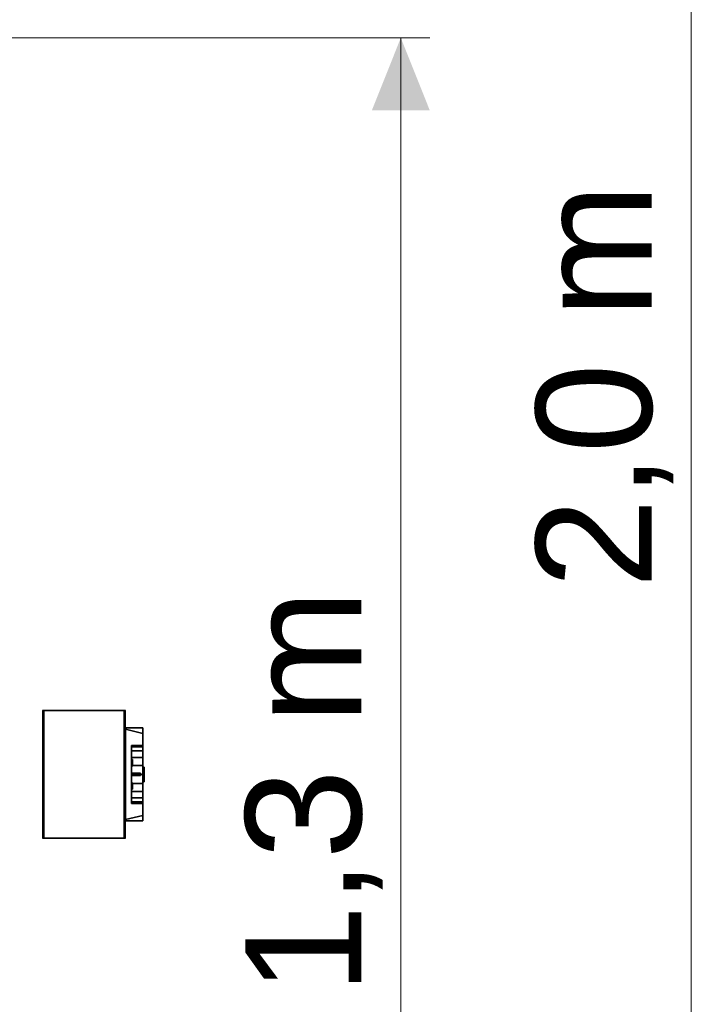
# Model space of a CAD drawing. Header units: millimetres. Extents: x -2000 to 82100, y -500 to 58900.
# Tile 17 of 21: x 38239 to 40557, y 41349 to 44745. Entities that reach past the tile are written whole.
import ezdxf
from ezdxf.enums import TextEntityAlignment as Align

# ---------------------------------------------------------------- set-up
doc = ezdxf.new("R2010")
doc.units = ezdxf.units.MM
for name, color, linetype in [('Bemaßung', 7, 'Continuous'), ('ITB_ELT_EDV Wand', 96, 'Continuous'), ('ITB_ELT_Kabelkanal', 200, 'Continuous'), ('ITB_ELT_Steckdosen 230V Wand', 134, 'Continuous')]:
    doc.layers.add(name, color=color, linetype=linetype)
doc.styles.add('ARIAL', font='txt', dxfattribs={"height": 0.2})

# ---------------------------------------------------------------- blocks, each defined once
blk = doc.blocks.new('Bemaßung-ID-30-103-132-594')
at = {"layer": 'Bemaßung', "lineweight": 5}
blk.add_hatch(color=7, dxfattribs=at).paths.add_polyline_path([(2394, 4950), (2294, 5200), (2194, 4950)])
at = {"layer": 'Bemaßung', "color": 7, "lineweight": 5}
for p, q in [((2294, 5200), (0, 5200)), ((2294, 0), (2294, 5200)), ((2294, 5200), (2394, 5200))]:
    blk.add_line(p, q, dxfattribs=at)
at = {"layer": 'Bemaßung', "color": 7, "lineweight": 5, "style": 'ARIAL', "width": 1.000819}
blk.add_text('1,3 m', height=400, rotation=90, dxfattribs=at).set_placement((2157.3, 1901.2), (2157.3, 3298.8), align=Align.FIT)
blk = doc.blocks.new('Bemaßung-ID-30-103-132-1402')
at = {"layer": 'Bemaßung', "color": 7, "lineweight": 5}
blk.add_line((3296.8, 0), (3296.8, 8000), dxfattribs=at)
at = {"layer": 'Bemaßung', "color": 7, "lineweight": 5, "style": 'ARIAL', "width": 1.000819}
blk.add_text('2,0 m', height=400, rotation=90, dxfattribs=at).set_placement((3160.1, 3301.2), (3160.1, 4698.8), align=Align.FIT)

msp = doc.modelspace()

# ---------------------------------------------------------------- linework, layer by layer
at = {"layer": 'ITB_ELT_EDV Wand', "color": 94, "lineweight": 30}
for points in [[(38604.4, 42297.8), (38604.4, 41986.7), (38604.4, 42297.8)], [(38604.4, 41986.7), (38664.4, 42000.9), (38664.4, 42283.7), (38604.4, 42297.8), (38604.4, 41986.7)], [(38604.4, 42297.8), (38664.4, 42283.7), (38604.4, 42297.8)], [(38604.4, 42297.8), (38664.4, 42283.7), (38664.4, 42000.9), (38604.4, 41986.7), (38604.4, 42297.8)], [(38604.4, 42297.8), (38604.4, 41986.7), (38604.4, 42297.8)], [(38604.4, 41986.7), (38664.4, 42000.9), (38664.4, 42283.7), (38604.4, 42297.8), (38604.4, 41986.7)], [(38604.4, 42297.8), (38664.4, 42283.7), (38604.4, 42297.8)], [(38604.4, 42297.8), (38664.4, 42283.7), (38664.4, 42000.9), (38604.4, 41986.7), (38604.4, 42297.8)], [(38664.4, 42000.9), (38664.4, 42283.7), (38664.4, 42000.9)], [(38664.4, 42000.9), (38664.4, 42283.7), (38664.4, 42000.9)], [(38664.4, 42167.7), (38664.4, 42116.8), (38664.4, 42167.7)], [(38664.4, 42116.8), (38668.4, 42116.8), (38668.4, 42167.7), (38664.4, 42167.7), (38664.4, 42116.8)], [(38664.4, 42167.7), (38668.4, 42167.7), (38664.4, 42167.7)], [(38664.4, 42167.7), (38668.4, 42167.7), (38668.4, 42116.8), (38664.4, 42116.8), (38664.4, 42167.7)], [(38664.4, 42167.7), (38664.4, 42116.8), (38664.4, 42167.7)], [(38664.4, 42116.8), (38668.4, 42116.8), (38668.4, 42167.7), (38664.4, 42167.7), (38664.4, 42116.8)], [(38664.4, 42167.7), (38668.4, 42167.7), (38664.4, 42167.7)], [(38664.4, 42167.7), (38668.4, 42167.7), (38668.4, 42116.8), (38664.4, 42116.8), (38664.4, 42167.7)], [(38664.8, 42167.7), (38664.8, 42116.8), (38664.8, 42167.7)], [(38664.8, 42116.8), (38668.8, 42116.8), (38668.8, 42167.7), (38664.8, 42167.7), (38664.8, 42116.8)], [(38664.8, 42167.7), (38668.8, 42167.7), (38664.8, 42167.7)], [(38664.8, 42167.7), (38668.8, 42167.7), (38668.8, 42116.8), (38664.8, 42116.8), (38664.8, 42167.7)], [(38664.8, 42167.7), (38664.8, 42116.8), (38664.8, 42167.7)], [(38664.8, 42116.8), (38668.8, 42116.8), (38668.8, 42167.7), (38664.8, 42167.7), (38664.8, 42116.8)], [(38664.8, 42167.7), (38668.8, 42167.7), (38664.8, 42167.7)], [(38664.8, 42167.7), (38668.8, 42167.7), (38668.8, 42116.8), (38664.8, 42116.8), (38664.8, 42167.7)], [(38668.4, 42116.8), (38668.4, 42167.7), (38668.4, 42116.8)], [(38668.4, 42116.8), (38668.4, 42167.7), (38668.4, 42116.8)], [(38668.8, 42116.8), (38668.8, 42167.7), (38668.8, 42116.8)], [(38668.8, 42116.8), (38668.8, 42167.7), (38668.8, 42116.8)], [(38664.4, 42116.8), (38668.4, 42116.8), (38664.4, 42116.8)], [(38664.4, 42116.8), (38668.4, 42116.8), (38664.4, 42116.8)], [(38664.8, 42116.8), (38668.8, 42116.8), (38664.8, 42116.8)], [(38664.8, 42116.8), (38668.8, 42116.8), (38664.8, 42116.8)], [(38604.4, 41986.7), (38664.4, 42000.9), (38604.4, 41986.7)], [(38604.4, 41986.7), (38664.4, 42000.9), (38604.4, 41986.7)]]:
    msp.add_lwpolyline(points, dxfattribs=at)
at = {"layer": 'ITB_ELT_Kabelkanal', "color": 200, "lineweight": 30}
for p, q in [((38318.2, 42362.3), (38598.7, 42362.3)), ((38319.1, 42362.3), (38599.6, 42362.3)), ((38320.1, 42362.3), (38600.5, 42362.3)), ((38321, 42362.3), (38601.5, 42362.3)), ((38322, 42362.3), (38602.4, 42362.3)), ((38322.9, 42362.3), (38603.4, 42362.3)), ((38323.9, 42362.3), (38331, 42362.3))]:
    msp.add_line(p, q, dxfattribs=at)
for points in [[(38598.2, 42362.3), (38603.9, 42362.3), (38323.9, 42362.3), (38318.2, 42362.3), (38598.2, 42362.3)], [(38323.9, 41922.3), (38323.9, 42362.3), (38318.2, 42362.3), (38318.2, 41922.3), (38323.9, 41922.3)], [(38603.9, 41922.3), (38603.9, 42362.3), (38598.2, 42362.3), (38598.2, 41922.3), (38603.9, 41922.3)], [(38598.2, 41922.3), (38603.9, 41922.3), (38323.9, 41922.3), (38318.2, 41922.3), (38598.2, 41922.3)]]:
    msp.add_lwpolyline(points, dxfattribs=at)
at = {"layer": 'ITB_ELT_Steckdosen 230V Wand', "color": 132, "lineweight": 30}
for points in [[(38664.4, 42302.3), (38664.4, 41982.3), (38604.4, 41982.3), (38604.4, 42302.3), (38664.4, 42302.3)], [(38664.4, 42302.3), (38604.4, 42302.3), (38664.4, 42302.3)], [(38664.4, 41982.3), (38664.4, 42302.3), (38604.4, 42302.3), (38604.4, 41982.3), (38664.4, 41982.3)], [(38664.4, 42302.3), (38664.4, 41982.3), (38604.4, 41982.3), (38604.4, 42302.3), (38664.4, 42302.3)], [(38664.4, 42302.3), (38604.4, 42302.3), (38664.4, 42302.3)], [(38664.4, 41982.3), (38664.4, 42302.3), (38604.4, 42302.3), (38604.4, 41982.3), (38664.4, 41982.3)], [(38664.4, 42302.3), (38664.4, 41982.3), (38604.4, 41982.3), (38604.4, 42302.3), (38664.4, 42302.3)], [(38664.4, 42302.3), (38604.4, 42302.3), (38664.4, 42302.3)], [(38664.4, 41982.3), (38664.4, 42302.3), (38604.4, 42302.3), (38604.4, 41982.3), (38664.4, 41982.3)], [(38664.4, 41982.3), (38664.4, 42302.3), (38664.4, 41982.3)], [(38664.4, 41982.3), (38664.4, 42302.3), (38664.4, 41982.3)], [(38664.4, 41982.3), (38664.4, 42302.3), (38664.4, 41982.3)], [(38624.4, 42111.4), (38624.4, 42142.3), (38624.4, 42173.2), (38624.4, 42201.1), (38624.4, 42223.2), (38624.4, 42237.4), (38624.4, 42242.3), (38624.4, 42237.4), (38624.4, 42223.2), (38624.4, 42201.1), (38624.4, 42173.2), (38624.4, 42142.3), (38624.4, 42111.4), (38624.4, 42083.5), (38624.4, 42061.4), (38624.4, 42047.2), (38624.4, 42042.3), (38624.4, 42047.2), (38624.4, 42061.4), (38624.4, 42083.5), (38624.4, 42111.4)], [(38624.4, 42242.3), (38664.4, 42242.3), (38664.4, 42237.4), (38624.4, 42237.4), (38624.4, 42242.3)], [(38624.4, 42237.4), (38664.4, 42237.4), (38664.4, 42242.3), (38624.4, 42242.3), (38624.4, 42237.4)], [(38624.4, 42111.4), (38624.4, 42142.3), (38624.4, 42173.2), (38624.4, 42201.1), (38624.4, 42223.2), (38624.4, 42237.4), (38624.4, 42242.3), (38624.4, 42237.4), (38624.4, 42223.2), (38624.4, 42201.1), (38624.4, 42173.2), (38624.4, 42142.3), (38624.4, 42111.4), (38624.4, 42083.5), (38624.4, 42061.4), (38624.4, 42047.2), (38624.4, 42042.3), (38624.4, 42047.2), (38624.4, 42061.4), (38624.4, 42083.5), (38624.4, 42111.4)], [(38624.4, 42242.3), (38664.4, 42242.3), (38664.4, 42237.4), (38624.4, 42237.4), (38624.4, 42242.3)], [(38624.4, 42237.4), (38664.4, 42237.4), (38664.4, 42242.3), (38624.4, 42242.3), (38624.4, 42237.4)], [(38624.4, 42111.4), (38624.4, 42142.3), (38624.4, 42173.2), (38624.4, 42201.1), (38624.4, 42223.2), (38624.4, 42237.4), (38624.4, 42242.3), (38624.4, 42237.4), (38624.4, 42223.2), (38624.4, 42201.1), (38624.4, 42173.2), (38624.4, 42142.3), (38624.4, 42111.4), (38624.4, 42083.5), (38624.4, 42061.4), (38624.4, 42047.2), (38624.4, 42042.3), (38624.4, 42047.2), (38624.4, 42061.4), (38624.4, 42083.5), (38624.4, 42111.4)], [(38624.4, 42242.3), (38664.4, 42242.3), (38664.4, 42237.4), (38624.4, 42237.4), (38624.4, 42242.3)], [(38624.4, 42237.4), (38664.4, 42237.4), (38664.4, 42242.3), (38624.4, 42242.3), (38624.4, 42237.4)], [(38624.4, 42111.4), (38624.4, 42142.3), (38624.4, 42173.2), (38624.4, 42201.1), (38624.4, 42223.2), (38624.4, 42237.4), (38624.4, 42242.3), (38624.4, 42237.4), (38624.4, 42223.2), (38624.4, 42201.1), (38624.4, 42173.2), (38624.4, 42142.3), (38624.4, 42111.4), (38624.4, 42083.5), (38624.4, 42061.4), (38624.4, 42047.2), (38624.4, 42042.3), (38624.4, 42047.2), (38624.4, 42061.4), (38624.4, 42083.5), (38624.4, 42111.4)], [(38624.4, 42242.3), (38664.4, 42242.3), (38664.4, 42237.4), (38624.4, 42237.4), (38624.4, 42242.3)], [(38624.4, 42237.4), (38664.4, 42237.4), (38664.4, 42242.3), (38624.4, 42242.3), (38624.4, 42237.4)], [(38624.4, 42111.4), (38624.4, 42142.3), (38624.4, 42173.2), (38624.4, 42201.1), (38624.4, 42223.2), (38624.4, 42237.4), (38624.4, 42242.3), (38624.4, 42237.4), (38624.4, 42223.2), (38624.4, 42201.1), (38624.4, 42173.2), (38624.4, 42142.3), (38624.4, 42111.4), (38624.4, 42083.5), (38624.4, 42061.4), (38624.4, 42047.2), (38624.4, 42042.3), (38624.4, 42047.2), (38624.4, 42061.4), (38624.4, 42083.5), (38624.4, 42111.4)], [(38624.4, 42242.3), (38664.4, 42242.3), (38664.4, 42237.4), (38624.4, 42237.4), (38624.4, 42242.3)], [(38624.4, 42237.4), (38664.4, 42237.4), (38664.4, 42242.3), (38624.4, 42242.3), (38624.4, 42237.4)], [(38624.4, 42111.4), (38624.4, 42142.3), (38624.4, 42173.2), (38624.4, 42201.1), (38624.4, 42223.2), (38624.4, 42237.4), (38624.4, 42242.3), (38624.4, 42237.4), (38624.4, 42223.2), (38624.4, 42201.1), (38624.4, 42173.2), (38624.4, 42142.3), (38624.4, 42111.4), (38624.4, 42083.5), (38624.4, 42061.4), (38624.4, 42047.2), (38624.4, 42042.3), (38624.4, 42047.2), (38624.4, 42061.4), (38624.4, 42083.5), (38624.4, 42111.4)], [(38624.4, 42242.3), (38664.4, 42242.3), (38664.4, 42237.4), (38624.4, 42237.4), (38624.4, 42242.3)], [(38624.4, 42237.4), (38664.4, 42237.4), (38664.4, 42242.3), (38624.4, 42242.3), (38624.4, 42237.4)], [(38624.4, 42237.4), (38664.4, 42237.4), (38664.4, 42223.2), (38624.4, 42223.2), (38624.4, 42237.4)], [(38624.4, 42223.2), (38664.4, 42223.2), (38664.4, 42237.4), (38624.4, 42237.4), (38624.4, 42223.2)], [(38624.4, 42237.4), (38664.4, 42237.4), (38664.4, 42223.2), (38624.4, 42223.2), (38624.4, 42237.4)], [(38624.4, 42223.2), (38664.4, 42223.2), (38664.4, 42237.4), (38624.4, 42237.4), (38624.4, 42223.2)], [(38624.4, 42237.4), (38664.4, 42237.4), (38664.4, 42223.2), (38624.4, 42223.2), (38624.4, 42237.4)], [(38624.4, 42223.2), (38664.4, 42223.2), (38664.4, 42237.4), (38624.4, 42237.4), (38624.4, 42223.2)], [(38624.4, 42237.4), (38664.4, 42237.4), (38664.4, 42223.2), (38624.4, 42223.2), (38624.4, 42237.4)], [(38624.4, 42223.2), (38664.4, 42223.2), (38664.4, 42237.4), (38624.4, 42237.4), (38624.4, 42223.2)], [(38624.4, 42237.4), (38664.4, 42237.4), (38664.4, 42223.2), (38624.4, 42223.2), (38624.4, 42237.4)], [(38624.4, 42223.2), (38664.4, 42223.2), (38664.4, 42237.4), (38624.4, 42237.4), (38624.4, 42223.2)], [(38624.4, 42237.4), (38664.4, 42237.4), (38664.4, 42223.2), (38624.4, 42223.2), (38624.4, 42237.4)], [(38624.4, 42223.2), (38664.4, 42223.2), (38664.4, 42237.4), (38624.4, 42237.4), (38624.4, 42223.2)], [(38624.4, 42223.2), (38664.4, 42223.2), (38664.4, 42201.1), (38624.4, 42201.1), (38624.4, 42223.2)], [(38624.4, 42201.1), (38664.4, 42201.1), (38664.4, 42223.2), (38624.4, 42223.2), (38624.4, 42201.1)], [(38624.4, 42223.2), (38664.4, 42223.2), (38664.4, 42201.1), (38624.4, 42201.1), (38624.4, 42223.2)], [(38624.4, 42201.1), (38664.4, 42201.1), (38664.4, 42223.2), (38624.4, 42223.2), (38624.4, 42201.1)], [(38624.4, 42223.2), (38664.4, 42223.2), (38664.4, 42201.1), (38624.4, 42201.1), (38624.4, 42223.2)], [(38624.4, 42201.1), (38664.4, 42201.1), (38664.4, 42223.2), (38624.4, 42223.2), (38624.4, 42201.1)], [(38624.4, 42223.2), (38664.4, 42223.2), (38664.4, 42201.1), (38624.4, 42201.1), (38624.4, 42223.2)], [(38624.4, 42201.1), (38664.4, 42201.1), (38664.4, 42223.2), (38624.4, 42223.2), (38624.4, 42201.1)], [(38624.4, 42223.2), (38664.4, 42223.2), (38664.4, 42201.1), (38624.4, 42201.1), (38624.4, 42223.2)], [(38624.4, 42201.1), (38664.4, 42201.1), (38664.4, 42223.2), (38624.4, 42223.2), (38624.4, 42201.1)], [(38624.4, 42223.2), (38664.4, 42223.2), (38664.4, 42201.1), (38624.4, 42201.1), (38624.4, 42223.2)], [(38624.4, 42201.1), (38664.4, 42201.1), (38664.4, 42223.2), (38624.4, 42223.2), (38624.4, 42201.1)], [(38664.4, 41982.3), (38664.4, 42043.1), (38664.4, 42043.1), (38664.4, 42049.9), (38664.4, 42062.9), (38664.4, 42081.4), (38664.4, 42104), (38664.4, 42129.2), (38664.4, 42155.3), (38664.4, 42180.5), (38664.4, 42203.2), (38664.4, 42221.6), (38664.4, 42234.7), (38664.4, 42241.4), (38664.4, 42241.4), (38664.4, 42234.7), (38664.4, 42221.6), (38664.4, 42203.2), (38664.4, 42180.5), (38664.4, 42155.3), (38664.4, 42129.2), (38664.4, 42104), (38664.4, 42081.4), (38664.4, 42062.9), (38664.4, 42049.9), (38664.4, 42043.1), (38664.4, 41982.3)], [(38664.4, 42155.3), (38664.4, 42129.2), (38664.4, 42104), (38664.4, 42081.4), (38664.4, 42062.9), (38664.4, 42049.9), (38664.4, 42043.1), (38664.4, 42049.9), (38664.4, 42062.9), (38664.4, 42081.4), (38664.4, 42104), (38664.4, 42129.2), (38664.4, 42155.3), (38664.4, 42180.5), (38664.4, 42203.2), (38664.4, 42221.6), (38664.4, 42234.7), (38664.4, 42241.4), (38664.4, 42241.4), (38664.4, 42234.7), (38664.4, 42221.6), (38664.4, 42203.2), (38664.4, 42180.5), (38664.4, 42155.3)], [(38664.4, 41982.3), (38664.4, 42043.1), (38664.4, 42043.1), (38664.4, 42049.9), (38664.4, 42062.9), (38664.4, 42081.4), (38664.4, 42104), (38664.4, 42129.2), (38664.4, 42155.3), (38664.4, 42180.5), (38664.4, 42203.2), (38664.4, 42221.6), (38664.4, 42234.7), (38664.4, 42241.4), (38664.4, 42241.4), (38664.4, 42234.7), (38664.4, 42221.6), (38664.4, 42203.2), (38664.4, 42180.5), (38664.4, 42155.3), (38664.4, 42129.2), (38664.4, 42104), (38664.4, 42081.4), (38664.4, 42062.9), (38664.4, 42049.9), (38664.4, 42043.1), (38664.4, 41982.3)], [(38664.4, 42155.3), (38664.4, 42129.2), (38664.4, 42104), (38664.4, 42081.4), (38664.4, 42062.9), (38664.4, 42049.9), (38664.4, 42043.1), (38664.4, 42049.9), (38664.4, 42062.9), (38664.4, 42081.4), (38664.4, 42104), (38664.4, 42129.2), (38664.4, 42155.3), (38664.4, 42180.5), (38664.4, 42203.2), (38664.4, 42221.6), (38664.4, 42234.7), (38664.4, 42241.4), (38664.4, 42241.4), (38664.4, 42234.7), (38664.4, 42221.6), (38664.4, 42203.2), (38664.4, 42180.5), (38664.4, 42155.3)], [(38664.4, 41982.3), (38664.4, 42043.1), (38664.4, 42043.1), (38664.4, 42049.9), (38664.4, 42062.9), (38664.4, 42081.4), (38664.4, 42104), (38664.4, 42129.2), (38664.4, 42155.3), (38664.4, 42180.5), (38664.4, 42203.2), (38664.4, 42221.6), (38664.4, 42234.7), (38664.4, 42241.4), (38664.4, 42241.4), (38664.4, 42234.7), (38664.4, 42221.6), (38664.4, 42203.2), (38664.4, 42180.5), (38664.4, 42155.3), (38664.4, 42129.2), (38664.4, 42104), (38664.4, 42081.4), (38664.4, 42062.9), (38664.4, 42049.9), (38664.4, 42043.1), (38664.4, 41982.3)], [(38664.4, 42155.3), (38664.4, 42129.2), (38664.4, 42104), (38664.4, 42081.4), (38664.4, 42062.9), (38664.4, 42049.9), (38664.4, 42043.1), (38664.4, 42049.9), (38664.4, 42062.9), (38664.4, 42081.4), (38664.4, 42104), (38664.4, 42129.2), (38664.4, 42155.3), (38664.4, 42180.5), (38664.4, 42203.2), (38664.4, 42221.6), (38664.4, 42234.7), (38664.4, 42241.4), (38664.4, 42241.4), (38664.4, 42234.7), (38664.4, 42221.6), (38664.4, 42203.2), (38664.4, 42180.5), (38664.4, 42155.3)], [(38624.4, 42201.1), (38664.4, 42201.1), (38664.4, 42173.2), (38624.4, 42173.2), (38624.4, 42201.1)], [(38624.4, 42173.2), (38664.4, 42173.2), (38664.4, 42201.1), (38624.4, 42201.1), (38624.4, 42173.2)], [(38624.4, 42201.1), (38664.4, 42201.1), (38664.4, 42173.2), (38624.4, 42173.2), (38624.4, 42201.1)], [(38624.4, 42173.2), (38664.4, 42173.2), (38664.4, 42201.1), (38624.4, 42201.1), (38624.4, 42173.2)], [(38624.4, 42201.1), (38664.4, 42201.1), (38664.4, 42173.2), (38624.4, 42173.2), (38624.4, 42201.1)], [(38624.4, 42173.2), (38664.4, 42173.2), (38664.4, 42201.1), (38624.4, 42201.1), (38624.4, 42173.2)], [(38624.4, 42201.1), (38664.4, 42201.1), (38664.4, 42173.2), (38624.4, 42173.2), (38624.4, 42201.1)], [(38624.4, 42173.2), (38664.4, 42173.2), (38664.4, 42201.1), (38624.4, 42201.1), (38624.4, 42173.2)], [(38624.4, 42201.1), (38664.4, 42201.1), (38664.4, 42173.2), (38624.4, 42173.2), (38624.4, 42201.1)], [(38624.4, 42173.2), (38664.4, 42173.2), (38664.4, 42201.1), (38624.4, 42201.1), (38624.4, 42173.2)], [(38624.4, 42201.1), (38664.4, 42201.1), (38664.4, 42173.2), (38624.4, 42173.2), (38624.4, 42201.1)], [(38624.4, 42173.2), (38664.4, 42173.2), (38664.4, 42201.1), (38624.4, 42201.1), (38624.4, 42173.2)], [(38624.4, 42177.7), (38624.4, 42171.2), (38624.4, 42177.7), (38624.4, 42186.9), (38624.4, 42193.4), (38624.4, 42186.9), (38624.4, 42177.7)], [(38624.4, 42186.9), (38628.4, 42186.9), (38628.4, 42193.4), (38624.4, 42193.4), (38624.4, 42186.9)], [(38624.4, 42193.4), (38628.4, 42193.4), (38624.4, 42193.4)], [(38624.4, 42193.4), (38628.4, 42193.4), (38628.4, 42186.9), (38624.4, 42186.9), (38624.4, 42193.4)], [(38624.4, 42177.7), (38624.4, 42171.2), (38624.4, 42177.7), (38624.4, 42186.9), (38624.4, 42193.4), (38624.4, 42186.9), (38624.4, 42177.7)], [(38624.4, 42186.9), (38628.4, 42186.9), (38628.4, 42193.4), (38624.4, 42193.4), (38624.4, 42186.9)], [(38624.4, 42193.4), (38628.4, 42193.4), (38624.4, 42193.4)], [(38624.4, 42193.4), (38628.4, 42193.4), (38628.4, 42186.9), (38624.4, 42186.9), (38624.4, 42193.4)], [(38624.4, 42177.7), (38624.4, 42171.2), (38624.4, 42177.7), (38624.4, 42186.9), (38624.4, 42193.4), (38624.4, 42186.9), (38624.4, 42177.7)], [(38624.4, 42186.9), (38628.4, 42186.9), (38628.4, 42193.4), (38624.4, 42193.4), (38624.4, 42186.9)], [(38624.4, 42193.4), (38628.4, 42193.4), (38624.4, 42193.4)], [(38624.4, 42193.4), (38628.4, 42193.4), (38628.4, 42186.9), (38624.4, 42186.9), (38624.4, 42193.4)], [(38624.4, 42177.7), (38624.4, 42171.2), (38624.4, 42177.7), (38624.4, 42186.9), (38624.4, 42193.4), (38624.4, 42186.9), (38624.4, 42177.7)], [(38624.4, 42186.9), (38628.4, 42186.9), (38628.4, 42193.4), (38624.4, 42193.4), (38624.4, 42186.9)], [(38624.4, 42193.4), (38628.4, 42193.4), (38624.4, 42193.4)], [(38624.4, 42193.4), (38628.4, 42193.4), (38628.4, 42186.9), (38624.4, 42186.9), (38624.4, 42193.4)], [(38624.4, 42177.7), (38624.4, 42171.2), (38624.4, 42177.7), (38624.4, 42186.9), (38624.4, 42193.4), (38624.4, 42186.9), (38624.4, 42177.7)], [(38624.4, 42186.9), (38628.4, 42186.9), (38628.4, 42193.4), (38624.4, 42193.4), (38624.4, 42186.9)], [(38624.4, 42193.4), (38628.4, 42193.4), (38624.4, 42193.4)], [(38624.4, 42193.4), (38628.4, 42193.4), (38628.4, 42186.9), (38624.4, 42186.9), (38624.4, 42193.4)], [(38624.4, 42177.7), (38624.4, 42171.2), (38624.4, 42177.7), (38624.4, 42186.9), (38624.4, 42193.4), (38624.4, 42186.9), (38624.4, 42177.7)], [(38624.4, 42186.9), (38628.4, 42186.9), (38628.4, 42193.4), (38624.4, 42193.4), (38624.4, 42186.9)], [(38624.4, 42193.4), (38628.4, 42193.4), (38624.4, 42193.4)], [(38624.4, 42193.4), (38628.4, 42193.4), (38628.4, 42186.9), (38624.4, 42186.9), (38624.4, 42193.4)], [(38624.4, 42177.7), (38628.4, 42177.7), (38628.4, 42186.9), (38624.4, 42186.9), (38624.4, 42177.7)], [(38624.4, 42186.9), (38628.4, 42186.9), (38628.4, 42177.7), (38624.4, 42177.7), (38624.4, 42186.9)], [(38624.4, 42177.7), (38628.4, 42177.7), (38628.4, 42186.9), (38624.4, 42186.9), (38624.4, 42177.7)], [(38624.4, 42186.9), (38628.4, 42186.9), (38628.4, 42177.7), (38624.4, 42177.7), (38624.4, 42186.9)], [(38624.4, 42177.7), (38628.4, 42177.7), (38628.4, 42186.9), (38624.4, 42186.9), (38624.4, 42177.7)], [(38624.4, 42186.9), (38628.4, 42186.9), (38628.4, 42177.7), (38624.4, 42177.7), (38624.4, 42186.9)], [(38624.4, 42177.7), (38628.4, 42177.7), (38628.4, 42186.9), (38624.4, 42186.9), (38624.4, 42177.7)], [(38624.4, 42186.9), (38628.4, 42186.9), (38628.4, 42177.7), (38624.4, 42177.7), (38624.4, 42186.9)], [(38624.4, 42177.7), (38628.4, 42177.7), (38628.4, 42186.9), (38624.4, 42186.9), (38624.4, 42177.7)], [(38624.4, 42186.9), (38628.4, 42186.9), (38628.4, 42177.7), (38624.4, 42177.7), (38624.4, 42186.9)], [(38624.4, 42177.7), (38628.4, 42177.7), (38628.4, 42186.9), (38624.4, 42186.9), (38624.4, 42177.7)], [(38624.4, 42186.9), (38628.4, 42186.9), (38628.4, 42177.7), (38624.4, 42177.7), (38624.4, 42186.9)], [(38624.4, 42171.2), (38628.4, 42171.2), (38628.4, 42177.7), (38624.4, 42177.7), (38624.4, 42171.2)], [(38624.4, 42177.7), (38628.4, 42177.7), (38628.4, 42171.2), (38624.4, 42171.2), (38624.4, 42177.7)], [(38624.4, 42171.2), (38628.4, 42171.2), (38628.4, 42177.7), (38624.4, 42177.7), (38624.4, 42171.2)], [(38624.4, 42177.7), (38628.4, 42177.7), (38628.4, 42171.2), (38624.4, 42171.2), (38624.4, 42177.7)], [(38624.4, 42171.2), (38628.4, 42171.2), (38628.4, 42177.7), (38624.4, 42177.7), (38624.4, 42171.2)], [(38624.4, 42177.7), (38628.4, 42177.7), (38628.4, 42171.2), (38624.4, 42171.2), (38624.4, 42177.7)], [(38624.4, 42171.2), (38628.4, 42171.2), (38628.4, 42177.7), (38624.4, 42177.7), (38624.4, 42171.2)], [(38624.4, 42177.7), (38628.4, 42177.7), (38628.4, 42171.2), (38624.4, 42171.2), (38624.4, 42177.7)], [(38624.4, 42171.2), (38628.4, 42171.2), (38628.4, 42177.7), (38624.4, 42177.7), (38624.4, 42171.2)], [(38624.4, 42177.7), (38628.4, 42177.7), (38628.4, 42171.2), (38624.4, 42171.2), (38624.4, 42177.7)], [(38624.4, 42171.2), (38628.4, 42171.2), (38628.4, 42177.7), (38624.4, 42177.7), (38624.4, 42171.2)], [(38624.4, 42177.7), (38628.4, 42177.7), (38628.4, 42171.2), (38624.4, 42171.2), (38624.4, 42177.7)], [(38628.4, 42171.2), (38628.4, 42177.7), (38628.4, 42186.9), (38628.4, 42193.4), (38628.4, 42186.9), (38628.4, 42177.7), (38628.4, 42171.2)], [(38628.4, 42171.2), (38628.4, 42177.7), (38628.4, 42186.9), (38628.4, 42193.4), (38628.4, 42186.9), (38628.4, 42177.7), (38628.4, 42171.2)], [(38628.4, 42171.2), (38628.4, 42177.7), (38628.4, 42186.9), (38628.4, 42193.4), (38628.4, 42186.9), (38628.4, 42177.7), (38628.4, 42171.2)], [(38628.4, 42171.2), (38628.4, 42177.7), (38628.4, 42186.9), (38628.4, 42193.4), (38628.4, 42186.9), (38628.4, 42177.7), (38628.4, 42171.2)], [(38628.4, 42171.2), (38628.4, 42177.7), (38628.4, 42186.9), (38628.4, 42193.4), (38628.4, 42186.9), (38628.4, 42177.7), (38628.4, 42171.2)], [(38628.4, 42171.2), (38628.4, 42177.7), (38628.4, 42186.9), (38628.4, 42193.4), (38628.4, 42186.9), (38628.4, 42177.7), (38628.4, 42171.2)], [(38624.4, 42173.2), (38664.4, 42173.2), (38664.4, 42142.3), (38624.4, 42142.3), (38624.4, 42173.2)], [(38624.4, 42142.3), (38664.4, 42142.3), (38664.4, 42173.2), (38624.4, 42173.2), (38624.4, 42142.3)], [(38624.4, 42173.2), (38664.4, 42173.2), (38664.4, 42142.3), (38624.4, 42142.3), (38624.4, 42173.2)], [(38624.4, 42142.3), (38664.4, 42142.3), (38664.4, 42173.2), (38624.4, 42173.2), (38624.4, 42142.3)], [(38624.4, 42173.2), (38664.4, 42173.2), (38664.4, 42142.3), (38624.4, 42142.3), (38624.4, 42173.2)], [(38624.4, 42142.3), (38664.4, 42142.3), (38664.4, 42173.2), (38624.4, 42173.2), (38624.4, 42142.3)], [(38624.4, 42173.2), (38664.4, 42173.2), (38664.4, 42142.3), (38624.4, 42142.3), (38624.4, 42173.2)], [(38624.4, 42142.3), (38664.4, 42142.3), (38664.4, 42173.2), (38624.4, 42173.2), (38624.4, 42142.3)], [(38624.4, 42173.2), (38664.4, 42173.2), (38664.4, 42142.3), (38624.4, 42142.3), (38624.4, 42173.2)], [(38624.4, 42142.3), (38664.4, 42142.3), (38664.4, 42173.2), (38624.4, 42173.2), (38624.4, 42142.3)], [(38624.4, 42173.2), (38664.4, 42173.2), (38664.4, 42142.3), (38624.4, 42142.3), (38624.4, 42173.2)], [(38624.4, 42142.3), (38664.4, 42142.3), (38664.4, 42173.2), (38624.4, 42173.2), (38624.4, 42142.3)], [(38624.4, 42171.2), (38628.4, 42171.2), (38624.4, 42171.2)], [(38624.4, 42171.2), (38628.4, 42171.2), (38624.4, 42171.2)], [(38624.4, 42171.2), (38628.4, 42171.2), (38624.4, 42171.2)], [(38624.4, 42171.2), (38628.4, 42171.2), (38624.4, 42171.2)], [(38624.4, 42171.2), (38628.4, 42171.2), (38624.4, 42171.2)], [(38624.4, 42171.2), (38628.4, 42171.2), (38624.4, 42171.2)], [(38624.4, 42146.5), (38624.4, 42138), (38624.4, 42146.5)], [(38624.4, 42138), (38656.4, 42138), (38656.4, 42146.5), (38624.4, 42146.5), (38624.4, 42138)], [(38624.4, 42146.5), (38656.4, 42146.5), (38624.4, 42146.5)], [(38624.4, 42146.5), (38656.4, 42146.5), (38656.4, 42138), (38624.4, 42138), (38624.4, 42146.5)], [(38624.4, 42146.5), (38624.4, 42138), (38624.4, 42146.5)], [(38624.4, 42138), (38656.4, 42138), (38656.4, 42146.5), (38624.4, 42146.5), (38624.4, 42138)], [(38624.4, 42146.5), (38656.4, 42146.5), (38624.4, 42146.5)], [(38624.4, 42146.5), (38656.4, 42146.5), (38656.4, 42138), (38624.4, 42138), (38624.4, 42146.5)], [(38624.4, 42146.5), (38624.4, 42138), (38624.4, 42146.5)], [(38624.4, 42138), (38656.4, 42138), (38656.4, 42146.5), (38624.4, 42146.5), (38624.4, 42138)], [(38624.4, 42146.5), (38656.4, 42146.5), (38624.4, 42146.5)], [(38624.4, 42146.5), (38656.4, 42146.5), (38656.4, 42138), (38624.4, 42138), (38624.4, 42146.5)], [(38624.4, 42146.5), (38624.4, 42138), (38624.4, 42146.5)], [(38624.4, 42138), (38656.4, 42138), (38656.4, 42146.5), (38624.4, 42146.5), (38624.4, 42138)], [(38624.4, 42146.5), (38656.4, 42146.5), (38624.4, 42146.5)], [(38624.4, 42146.5), (38656.4, 42146.5), (38656.4, 42138), (38624.4, 42138), (38624.4, 42146.5)], [(38624.4, 42146.5), (38624.4, 42138), (38624.4, 42146.5)], [(38624.4, 42138), (38656.4, 42138), (38656.4, 42146.5), (38624.4, 42146.5), (38624.4, 42138)], [(38624.4, 42146.5), (38656.4, 42146.5), (38624.4, 42146.5)], [(38624.4, 42146.5), (38656.4, 42146.5), (38656.4, 42138), (38624.4, 42138), (38624.4, 42146.5)], [(38624.4, 42146.5), (38624.4, 42138), (38624.4, 42146.5)], [(38624.4, 42138), (38656.4, 42138), (38656.4, 42146.5), (38624.4, 42146.5), (38624.4, 42138)], [(38624.4, 42146.5), (38656.4, 42146.5), (38624.4, 42146.5)], [(38624.4, 42146.5), (38656.4, 42146.5), (38656.4, 42138), (38624.4, 42138), (38624.4, 42146.5)], [(38624.4, 42146.5), (38624.4, 42138), (38624.4, 42146.5)], [(38624.4, 42138), (38656.4, 42138), (38656.4, 42146.5), (38624.4, 42146.5), (38624.4, 42138)], [(38624.4, 42146.5), (38656.4, 42146.5), (38624.4, 42146.5)], [(38624.4, 42146.5), (38656.4, 42146.5), (38656.4, 42138), (38624.4, 42138), (38624.4, 42146.5)], [(38624.4, 42146.5), (38624.4, 42138), (38624.4, 42146.5)], [(38624.4, 42138), (38656.4, 42138), (38656.4, 42146.5), (38624.4, 42146.5), (38624.4, 42138)], [(38624.4, 42146.5), (38656.4, 42146.5), (38624.4, 42146.5)], [(38624.4, 42146.5), (38656.4, 42146.5), (38656.4, 42138), (38624.4, 42138), (38624.4, 42146.5)], [(38624.4, 42146.5), (38624.4, 42138), (38624.4, 42146.5)], [(38624.4, 42138), (38656.4, 42138), (38656.4, 42146.5), (38624.4, 42146.5), (38624.4, 42138)], [(38624.4, 42146.5), (38656.4, 42146.5), (38624.4, 42146.5)], [(38624.4, 42146.5), (38656.4, 42146.5), (38656.4, 42138), (38624.4, 42138), (38624.4, 42146.5)], [(38624.4, 42146.5), (38624.4, 42138), (38624.4, 42146.5)], [(38624.4, 42138), (38656.4, 42138), (38656.4, 42146.5), (38624.4, 42146.5), (38624.4, 42138)], [(38624.4, 42146.5), (38656.4, 42146.5), (38624.4, 42146.5)], [(38624.4, 42146.5), (38656.4, 42146.5), (38656.4, 42138), (38624.4, 42138), (38624.4, 42146.5)], [(38624.4, 42146.5), (38624.4, 42138), (38624.4, 42146.5)], [(38624.4, 42138), (38656.4, 42138), (38656.4, 42146.5), (38624.4, 42146.5), (38624.4, 42138)], [(38624.4, 42146.5), (38656.4, 42146.5), (38624.4, 42146.5)], [(38624.4, 42146.5), (38656.4, 42146.5), (38656.4, 42138), (38624.4, 42138), (38624.4, 42146.5)], [(38624.4, 42146.5), (38624.4, 42138), (38624.4, 42146.5)], [(38624.4, 42138), (38656.4, 42138), (38656.4, 42146.5), (38624.4, 42146.5), (38624.4, 42138)], [(38624.4, 42146.5), (38656.4, 42146.5), (38624.4, 42146.5)], [(38624.4, 42146.5), (38656.4, 42146.5), (38656.4, 42138), (38624.4, 42138), (38624.4, 42146.5)], [(38624.4, 42111.4), (38664.4, 42111.4), (38664.4, 42142.3), (38624.4, 42142.3), (38624.4, 42111.4)], [(38624.4, 42142.3), (38664.4, 42142.3), (38664.4, 42111.4), (38624.4, 42111.4), (38624.4, 42142.3)], [(38624.4, 42111.4), (38664.4, 42111.4), (38664.4, 42142.3), (38624.4, 42142.3), (38624.4, 42111.4)], [(38624.4, 42142.3), (38664.4, 42142.3), (38664.4, 42111.4), (38624.4, 42111.4), (38624.4, 42142.3)], [(38624.4, 42111.4), (38664.4, 42111.4), (38664.4, 42142.3), (38624.4, 42142.3), (38624.4, 42111.4)], [(38624.4, 42142.3), (38664.4, 42142.3), (38664.4, 42111.4), (38624.4, 42111.4), (38624.4, 42142.3)], [(38624.4, 42111.4), (38664.4, 42111.4), (38664.4, 42142.3), (38624.4, 42142.3), (38624.4, 42111.4)], [(38624.4, 42142.3), (38664.4, 42142.3), (38664.4, 42111.4), (38624.4, 42111.4), (38624.4, 42142.3)], [(38624.4, 42111.4), (38664.4, 42111.4), (38664.4, 42142.3), (38624.4, 42142.3), (38624.4, 42111.4)], [(38624.4, 42142.3), (38664.4, 42142.3), (38664.4, 42111.4), (38624.4, 42111.4), (38624.4, 42142.3)], [(38624.4, 42111.4), (38664.4, 42111.4), (38664.4, 42142.3), (38624.4, 42142.3), (38624.4, 42111.4)], [(38624.4, 42142.3), (38664.4, 42142.3), (38664.4, 42111.4), (38624.4, 42111.4), (38624.4, 42142.3)], [(38656.4, 42138), (38656.4, 42146.5), (38656.4, 42138)], [(38656.4, 42138), (38656.4, 42146.5), (38656.4, 42138)], [(38656.4, 42138), (38656.4, 42146.5), (38656.4, 42138)], [(38656.4, 42138), (38656.4, 42146.5), (38656.4, 42138)], [(38656.4, 42138), (38656.4, 42146.5), (38656.4, 42138)], [(38656.4, 42138), (38656.4, 42146.5), (38656.4, 42138)], [(38656.4, 42138), (38656.4, 42146.5), (38656.4, 42138)], [(38656.4, 42138), (38656.4, 42146.5), (38656.4, 42138)], [(38656.4, 42138), (38656.4, 42146.5), (38656.4, 42138)], [(38656.4, 42138), (38656.4, 42146.5), (38656.4, 42138)], [(38656.4, 42138), (38656.4, 42146.5), (38656.4, 42138)], [(38656.4, 42138), (38656.4, 42146.5), (38656.4, 42138)], [(38624.4, 42138), (38656.4, 42138), (38624.4, 42138)], [(38624.4, 42138), (38656.4, 42138), (38624.4, 42138)], [(38624.4, 42138), (38656.4, 42138), (38624.4, 42138)], [(38624.4, 42138), (38656.4, 42138), (38624.4, 42138)], [(38624.4, 42138), (38656.4, 42138), (38624.4, 42138)], [(38624.4, 42138), (38656.4, 42138), (38624.4, 42138)], [(38624.4, 42138), (38656.4, 42138), (38624.4, 42138)], [(38624.4, 42138), (38656.4, 42138), (38624.4, 42138)], [(38624.4, 42138), (38656.4, 42138), (38624.4, 42138)], [(38624.4, 42138), (38656.4, 42138), (38624.4, 42138)], [(38624.4, 42138), (38656.4, 42138), (38624.4, 42138)], [(38624.4, 42138), (38656.4, 42138), (38624.4, 42138)], [(38624.4, 42097.7), (38624.4, 42091.2), (38624.4, 42097.7), (38624.4, 42106.9), (38624.4, 42113.4), (38624.4, 42106.9), (38624.4, 42097.7)], [(38624.4, 42106.9), (38628.4, 42106.9), (38628.4, 42113.4), (38624.4, 42113.4), (38624.4, 42106.9)], [(38624.4, 42113.4), (38628.4, 42113.4), (38624.4, 42113.4)], [(38624.4, 42113.4), (38628.4, 42113.4), (38628.4, 42106.9), (38624.4, 42106.9), (38624.4, 42113.4)], [(38624.4, 42097.7), (38624.4, 42091.2), (38624.4, 42097.7), (38624.4, 42106.9), (38624.4, 42113.4), (38624.4, 42106.9), (38624.4, 42097.7)], [(38624.4, 42106.9), (38628.4, 42106.9), (38628.4, 42113.4), (38624.4, 42113.4), (38624.4, 42106.9)], [(38624.4, 42113.4), (38628.4, 42113.4), (38624.4, 42113.4)], [(38624.4, 42113.4), (38628.4, 42113.4), (38628.4, 42106.9), (38624.4, 42106.9), (38624.4, 42113.4)], [(38624.4, 42097.7), (38624.4, 42091.2), (38624.4, 42097.7), (38624.4, 42106.9), (38624.4, 42113.4), (38624.4, 42106.9), (38624.4, 42097.7)], [(38624.4, 42106.9), (38628.4, 42106.9), (38628.4, 42113.4), (38624.4, 42113.4), (38624.4, 42106.9)], [(38624.4, 42113.4), (38628.4, 42113.4), (38624.4, 42113.4)], [(38624.4, 42113.4), (38628.4, 42113.4), (38628.4, 42106.9), (38624.4, 42106.9), (38624.4, 42113.4)], [(38624.4, 42097.7), (38624.4, 42091.2), (38624.4, 42097.7), (38624.4, 42106.9), (38624.4, 42113.4), (38624.4, 42106.9), (38624.4, 42097.7)], [(38624.4, 42106.9), (38628.4, 42106.9), (38628.4, 42113.4), (38624.4, 42113.4), (38624.4, 42106.9)], [(38624.4, 42113.4), (38628.4, 42113.4), (38624.4, 42113.4)], [(38624.4, 42113.4), (38628.4, 42113.4), (38628.4, 42106.9), (38624.4, 42106.9), (38624.4, 42113.4)], [(38624.4, 42097.7), (38624.4, 42091.2), (38624.4, 42097.7), (38624.4, 42106.9), (38624.4, 42113.4), (38624.4, 42106.9), (38624.4, 42097.7)], [(38624.4, 42106.9), (38628.4, 42106.9), (38628.4, 42113.4), (38624.4, 42113.4), (38624.4, 42106.9)], [(38624.4, 42113.4), (38628.4, 42113.4), (38624.4, 42113.4)], [(38624.4, 42113.4), (38628.4, 42113.4), (38628.4, 42106.9), (38624.4, 42106.9), (38624.4, 42113.4)], [(38624.4, 42097.7), (38624.4, 42091.2), (38624.4, 42097.7), (38624.4, 42106.9), (38624.4, 42113.4), (38624.4, 42106.9), (38624.4, 42097.7)], [(38624.4, 42106.9), (38628.4, 42106.9), (38628.4, 42113.4), (38624.4, 42113.4), (38624.4, 42106.9)], [(38624.4, 42113.4), (38628.4, 42113.4), (38624.4, 42113.4)], [(38624.4, 42113.4), (38628.4, 42113.4), (38628.4, 42106.9), (38624.4, 42106.9), (38624.4, 42113.4)], [(38624.4, 42083.5), (38664.4, 42083.5), (38664.4, 42111.4), (38624.4, 42111.4), (38624.4, 42083.5)], [(38624.4, 42111.4), (38664.4, 42111.4), (38664.4, 42083.5), (38624.4, 42083.5), (38624.4, 42111.4)], [(38624.4, 42083.5), (38664.4, 42083.5), (38664.4, 42111.4), (38624.4, 42111.4), (38624.4, 42083.5)], [(38624.4, 42111.4), (38664.4, 42111.4), (38664.4, 42083.5), (38624.4, 42083.5), (38624.4, 42111.4)], [(38624.4, 42083.5), (38664.4, 42083.5), (38664.4, 42111.4), (38624.4, 42111.4), (38624.4, 42083.5)], [(38624.4, 42111.4), (38664.4, 42111.4), (38664.4, 42083.5), (38624.4, 42083.5), (38624.4, 42111.4)], [(38624.4, 42083.5), (38664.4, 42083.5), (38664.4, 42111.4), (38624.4, 42111.4), (38624.4, 42083.5)], [(38624.4, 42111.4), (38664.4, 42111.4), (38664.4, 42083.5), (38624.4, 42083.5), (38624.4, 42111.4)], [(38624.4, 42083.5), (38664.4, 42083.5), (38664.4, 42111.4), (38624.4, 42111.4), (38624.4, 42083.5)], [(38624.4, 42111.4), (38664.4, 42111.4), (38664.4, 42083.5), (38624.4, 42083.5), (38624.4, 42111.4)], [(38624.4, 42083.5), (38664.4, 42083.5), (38664.4, 42111.4), (38624.4, 42111.4), (38624.4, 42083.5)], [(38624.4, 42111.4), (38664.4, 42111.4), (38664.4, 42083.5), (38624.4, 42083.5), (38624.4, 42111.4)], [(38624.4, 42097.7), (38628.4, 42097.7), (38628.4, 42106.9), (38624.4, 42106.9), (38624.4, 42097.7)], [(38624.4, 42106.9), (38628.4, 42106.9), (38628.4, 42097.7), (38624.4, 42097.7), (38624.4, 42106.9)], [(38624.4, 42097.7), (38628.4, 42097.7), (38628.4, 42106.9), (38624.4, 42106.9), (38624.4, 42097.7)], [(38624.4, 42106.9), (38628.4, 42106.9), (38628.4, 42097.7), (38624.4, 42097.7), (38624.4, 42106.9)], [(38624.4, 42097.7), (38628.4, 42097.7), (38628.4, 42106.9), (38624.4, 42106.9), (38624.4, 42097.7)], [(38624.4, 42106.9), (38628.4, 42106.9), (38628.4, 42097.7), (38624.4, 42097.7), (38624.4, 42106.9)], [(38624.4, 42097.7), (38628.4, 42097.7), (38628.4, 42106.9), (38624.4, 42106.9), (38624.4, 42097.7)], [(38624.4, 42106.9), (38628.4, 42106.9), (38628.4, 42097.7), (38624.4, 42097.7), (38624.4, 42106.9)], [(38624.4, 42097.7), (38628.4, 42097.7), (38628.4, 42106.9), (38624.4, 42106.9), (38624.4, 42097.7)], [(38624.4, 42106.9), (38628.4, 42106.9), (38628.4, 42097.7), (38624.4, 42097.7), (38624.4, 42106.9)], [(38624.4, 42097.7), (38628.4, 42097.7), (38628.4, 42106.9), (38624.4, 42106.9), (38624.4, 42097.7)], [(38624.4, 42106.9), (38628.4, 42106.9), (38628.4, 42097.7), (38624.4, 42097.7), (38624.4, 42106.9)], [(38628.4, 42091.2), (38628.4, 42097.7), (38628.4, 42106.9), (38628.4, 42113.4), (38628.4, 42106.9), (38628.4, 42097.7), (38628.4, 42091.2)], [(38628.4, 42091.2), (38628.4, 42097.7), (38628.4, 42106.9), (38628.4, 42113.4), (38628.4, 42106.9), (38628.4, 42097.7), (38628.4, 42091.2)], [(38628.4, 42091.2), (38628.4, 42097.7), (38628.4, 42106.9), (38628.4, 42113.4), (38628.4, 42106.9), (38628.4, 42097.7), (38628.4, 42091.2)], [(38628.4, 42091.2), (38628.4, 42097.7), (38628.4, 42106.9), (38628.4, 42113.4), (38628.4, 42106.9), (38628.4, 42097.7), (38628.4, 42091.2)], [(38628.4, 42091.2), (38628.4, 42097.7), (38628.4, 42106.9), (38628.4, 42113.4), (38628.4, 42106.9), (38628.4, 42097.7), (38628.4, 42091.2)], [(38628.4, 42091.2), (38628.4, 42097.7), (38628.4, 42106.9), (38628.4, 42113.4), (38628.4, 42106.9), (38628.4, 42097.7), (38628.4, 42091.2)], [(38624.4, 42091.2), (38628.4, 42091.2), (38628.4, 42097.7), (38624.4, 42097.7), (38624.4, 42091.2)], [(38624.4, 42097.7), (38628.4, 42097.7), (38628.4, 42091.2), (38624.4, 42091.2), (38624.4, 42097.7)], [(38624.4, 42091.2), (38628.4, 42091.2), (38628.4, 42097.7), (38624.4, 42097.7), (38624.4, 42091.2)], [(38624.4, 42097.7), (38628.4, 42097.7), (38628.4, 42091.2), (38624.4, 42091.2), (38624.4, 42097.7)], [(38624.4, 42091.2), (38628.4, 42091.2), (38628.4, 42097.7), (38624.4, 42097.7), (38624.4, 42091.2)], [(38624.4, 42097.7), (38628.4, 42097.7), (38628.4, 42091.2), (38624.4, 42091.2), (38624.4, 42097.7)], [(38624.4, 42091.2), (38628.4, 42091.2), (38628.4, 42097.7), (38624.4, 42097.7), (38624.4, 42091.2)], [(38624.4, 42097.7), (38628.4, 42097.7), (38628.4, 42091.2), (38624.4, 42091.2), (38624.4, 42097.7)], [(38624.4, 42091.2), (38628.4, 42091.2), (38628.4, 42097.7), (38624.4, 42097.7), (38624.4, 42091.2)], [(38624.4, 42097.7), (38628.4, 42097.7), (38628.4, 42091.2), (38624.4, 42091.2), (38624.4, 42097.7)], [(38624.4, 42091.2), (38628.4, 42091.2), (38628.4, 42097.7), (38624.4, 42097.7), (38624.4, 42091.2)], [(38624.4, 42097.7), (38628.4, 42097.7), (38628.4, 42091.2), (38624.4, 42091.2), (38624.4, 42097.7)], [(38624.4, 42091.2), (38628.4, 42091.2), (38624.4, 42091.2)], [(38624.4, 42091.2), (38628.4, 42091.2), (38624.4, 42091.2)], [(38624.4, 42091.2), (38628.4, 42091.2), (38624.4, 42091.2)], [(38624.4, 42091.2), (38628.4, 42091.2), (38624.4, 42091.2)], [(38624.4, 42091.2), (38628.4, 42091.2), (38624.4, 42091.2)], [(38624.4, 42091.2), (38628.4, 42091.2), (38624.4, 42091.2)], [(38624.4, 42061.4), (38664.4, 42061.4), (38664.4, 42083.5), (38624.4, 42083.5), (38624.4, 42061.4)], [(38624.4, 42083.5), (38664.4, 42083.5), (38664.4, 42061.4), (38624.4, 42061.4), (38624.4, 42083.5)], [(38624.4, 42061.4), (38664.4, 42061.4), (38664.4, 42083.5), (38624.4, 42083.5), (38624.4, 42061.4)], [(38624.4, 42083.5), (38664.4, 42083.5), (38664.4, 42061.4), (38624.4, 42061.4), (38624.4, 42083.5)], [(38624.4, 42061.4), (38664.4, 42061.4), (38664.4, 42083.5), (38624.4, 42083.5), (38624.4, 42061.4)], [(38624.4, 42083.5), (38664.4, 42083.5), (38664.4, 42061.4), (38624.4, 42061.4), (38624.4, 42083.5)], [(38624.4, 42061.4), (38664.4, 42061.4), (38664.4, 42083.5), (38624.4, 42083.5), (38624.4, 42061.4)], [(38624.4, 42083.5), (38664.4, 42083.5), (38664.4, 42061.4), (38624.4, 42061.4), (38624.4, 42083.5)], [(38624.4, 42061.4), (38664.4, 42061.4), (38664.4, 42083.5), (38624.4, 42083.5), (38624.4, 42061.4)], [(38624.4, 42083.5), (38664.4, 42083.5), (38664.4, 42061.4), (38624.4, 42061.4), (38624.4, 42083.5)], [(38624.4, 42061.4), (38664.4, 42061.4), (38664.4, 42083.5), (38624.4, 42083.5), (38624.4, 42061.4)], [(38624.4, 42083.5), (38664.4, 42083.5), (38664.4, 42061.4), (38624.4, 42061.4), (38624.4, 42083.5)], [(38624.4, 42047.2), (38664.4, 42047.2), (38664.4, 42061.4), (38624.4, 42061.4), (38624.4, 42047.2)], [(38624.4, 42061.4), (38664.4, 42061.4), (38664.4, 42047.2), (38624.4, 42047.2), (38624.4, 42061.4)], [(38624.4, 42047.2), (38664.4, 42047.2), (38664.4, 42061.4), (38624.4, 42061.4), (38624.4, 42047.2)], [(38624.4, 42061.4), (38664.4, 42061.4), (38664.4, 42047.2), (38624.4, 42047.2), (38624.4, 42061.4)], [(38624.4, 42047.2), (38664.4, 42047.2), (38664.4, 42061.4), (38624.4, 42061.4), (38624.4, 42047.2)], [(38624.4, 42061.4), (38664.4, 42061.4), (38664.4, 42047.2), (38624.4, 42047.2), (38624.4, 42061.4)], [(38624.4, 42047.2), (38664.4, 42047.2), (38664.4, 42061.4), (38624.4, 42061.4), (38624.4, 42047.2)], [(38624.4, 42061.4), (38664.4, 42061.4), (38664.4, 42047.2), (38624.4, 42047.2), (38624.4, 42061.4)], [(38624.4, 42047.2), (38664.4, 42047.2), (38664.4, 42061.4), (38624.4, 42061.4), (38624.4, 42047.2)], [(38624.4, 42061.4), (38664.4, 42061.4), (38664.4, 42047.2), (38624.4, 42047.2), (38624.4, 42061.4)], [(38624.4, 42047.2), (38664.4, 42047.2), (38664.4, 42061.4), (38624.4, 42061.4), (38624.4, 42047.2)], [(38624.4, 42061.4), (38664.4, 42061.4), (38664.4, 42047.2), (38624.4, 42047.2), (38624.4, 42061.4)], [(38624.4, 42042.3), (38664.4, 42042.3), (38664.4, 42047.2), (38624.4, 42047.2), (38624.4, 42042.3)], [(38624.4, 42047.2), (38664.4, 42047.2), (38664.4, 42042.3), (38624.4, 42042.3), (38624.4, 42047.2)], [(38624.4, 42042.3), (38664.4, 42042.3), (38664.4, 42047.2), (38624.4, 42047.2), (38624.4, 42042.3)], [(38624.4, 42047.2), (38664.4, 42047.2), (38664.4, 42042.3), (38624.4, 42042.3), (38624.4, 42047.2)], [(38624.4, 42042.3), (38664.4, 42042.3), (38664.4, 42047.2), (38624.4, 42047.2), (38624.4, 42042.3)], [(38624.4, 42047.2), (38664.4, 42047.2), (38664.4, 42042.3), (38624.4, 42042.3), (38624.4, 42047.2)], [(38624.4, 42042.3), (38664.4, 42042.3), (38664.4, 42047.2), (38624.4, 42047.2), (38624.4, 42042.3)], [(38624.4, 42047.2), (38664.4, 42047.2), (38664.4, 42042.3), (38624.4, 42042.3), (38624.4, 42047.2)], [(38624.4, 42042.3), (38664.4, 42042.3), (38664.4, 42047.2), (38624.4, 42047.2), (38624.4, 42042.3)], [(38624.4, 42047.2), (38664.4, 42047.2), (38664.4, 42042.3), (38624.4, 42042.3), (38624.4, 42047.2)], [(38624.4, 42042.3), (38664.4, 42042.3), (38664.4, 42047.2), (38624.4, 42047.2), (38624.4, 42042.3)], [(38624.4, 42047.2), (38664.4, 42047.2), (38664.4, 42042.3), (38624.4, 42042.3), (38624.4, 42047.2)], [(38604.4, 41982.3), (38664.4, 41982.3), (38604.4, 41982.3)], [(38604.4, 41982.3), (38664.4, 41982.3), (38604.4, 41982.3)], [(38604.4, 41982.3), (38664.4, 41982.3), (38604.4, 41982.3)]]:
    msp.add_lwpolyline(points, dxfattribs=at)

# ---------------------------------------------------------------- block references
at = {"layer": 'Bemaßung', "color": 7, "lineweight": 5}
for name in ['Bemaßung-ID-30-103-132-1402', 'Bemaßung-ID-30-103-132-594']:
    msp.add_blockref(name, (37260.5, 39482.3), dxfattribs=at)

doc.saveas('drawing.dxf')
